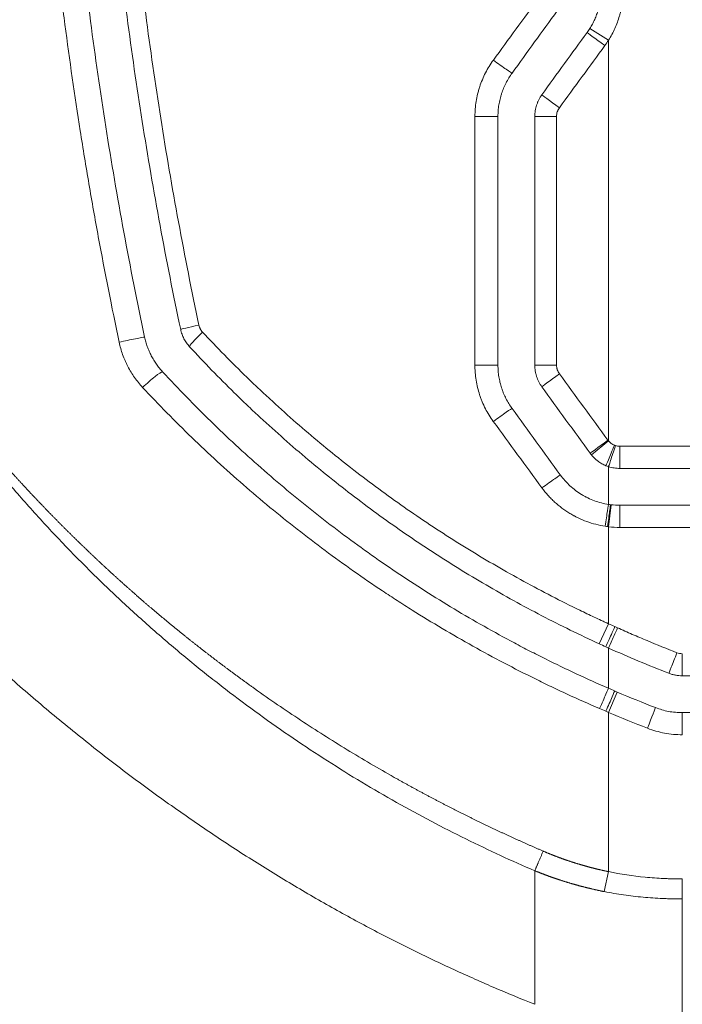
# Model space of a CAD drawing. Header units: millimetres. Extents: x 0 to 594, y 0 to 420.
# Tile 236 of 256: x 316.37 to 320.86, y 319.85 to 326.53. Entities that reach past the tile are written whole.
import ezdxf

# ---------------------------------------------------------------- set-up
doc = ezdxf.new("R2010")
doc.units = ezdxf.units.MM
doc.layers.add('1', color=7, linetype='Continuous', true_color=0xffffff)

msp = doc.modelspace()

# ---------------------------------------------------------------- linework, layer by layer
at = {"layer": '1', "color": 155, "linetype": 'Continuous', "lineweight": 13}
for p, q in [((320.2338, 326.4659), (320.3607, 326.386)), ((320.3607, 326.386), (320.3607, 326.0494)), ((320.2447, 323.5728), (320.3607, 323.6679)), ((320.4382, 323.6312), (321.2846, 323.6312)), ((320.3786, 323.2348), (320.3607, 323.0858)), ((321.2846, 323.0812), (320.4382, 323.0812)), ((320.2982, 322.2912), (320.3607, 322.4275)), ((320.4195, 321.9643), (320.3607, 321.8263)), ((320.3607, 321.8263), (320.3607, 321.3743)), ((320.3607, 320.7455), (320.332, 320.6102))]:
    msp.add_line(p, q, dxfattribs=at)
at = {"layer": '1', "color": 155, "linetype": 'Continuous', "lineweight": 18}
for p, q in [((320.4381, 323.4812), (321.2834, 323.4812)), ((321.2834, 323.2312), (320.4381, 323.2312)), ((334.9494, 322.0743), (320.8607, 322.0743)), ((320.8607, 321.8243), (334.9494, 321.8243))]:
    msp.add_line(p, q, dxfattribs=at)
at = {"layer": '1', "color": 155, "linetype": 'Continuous', "lineweight": 13}
for centre, major_axis, ratio, start_param, end_param in [((320.3366, 326.3503), (0.1214, -0.0882), 0.000646, 3.141593, 4.711499), ((319.585, 326.2514), (-0.1214, 0.0882), 0.020491, 1.542517, 3.115524), ((320.0298, 325.9281), (0.1214, -0.0882), 0.008746, 3.141593, 4.700326), ((319.4608, 325.8693), (-0.15, 0), 0.000144, 1.53005, 3.104291), ((320.0107, 325.8693), (0.15, 0), 0.000012, 1.586554, 3.141593), ((317.6047, 324.4554), (-0.1467, -0.0311), 0.017393, 4.863632, 6.283185), ((317.6291, 324.4083), (-0.1102, -0.1018), 0.091908, 4.832544, 6.283185), ((317.0693, 324.3415), (0.1467, 0.0311), 0.015755, 0.188177, 1.765165), ((317.2279, 324.0344), (0.1102, 0.1017), 0.109604, 0.149091, 1.724916), ((319.4609, 324.1818), (-0.15, 0), 0.000925, 1.527473, 3.102064), ((320.0107, 324.1818), (0.15, 0), 0.000106, 3.141593, 4.696087), ((320.0298, 324.123), (0.1214, 0.0882), 0.008993, 1.583341, 3.141593), ((319.585, 323.7997), (-0.1214, -0.0882), 0.021615, 3.170035, 4.743509), ((320.3572, 323.6724), (0.1214, 0.0882), 0.000097, 1.570929, 3.141593), ((320.4002, 323.6387), (-0.0569, -0.1388), 0.000334, 0, 1.570933), ((320.4072, 323.6361), (-0.0464, -0.1426), 0.000404, 0.000066, 1.570928), ((320.4381, 323.6312), (0, 0.15), 0.000707, 3.141593, 4.712389), ((319.9123, 323.3491), (-0.1214, -0.0882), 0.012677, 3.15699, 4.73035), ((320.3375, 323.089), (0.0232, 0.1482), 0.001105, 0.000087, 1.57097), ((320.3549, 323.0866), (0.0192, 0.1488), 0.000278, 0, 1.570832), ((320.4381, 323.0812), (0, -0.15), 0.000707, 1.570796, 3.141593), ((320.4041, 322.4078), (0.0618, 0.1367), 0.000362, 3.141593, 4.712552), ((320.4222, 322.3997), (0.0614, 0.1368), 0.000513, 3.141708, 4.712619), ((320.8245, 322.2311), (-0.0544, -0.1398), 0.003951, 0.001448, 1.572335), ((320.8607, 322.2243), (0, -0.15), 0.004571, 0, 1.570796), ((320.301, 321.8519), (-0.0597, -0.1376), 0.002921, 3.142226, 4.713668), ((320.3434, 321.8336), (-0.059, -0.1379), 0.000846, 3.141593, 4.712752), ((320.6249, 321.7186), (0.0544, 0.1398), 0.00225, 4.713265, 6.283185), ((320.8607, 321.6743), (0, 0.15), 0.004571, 4.712389, 6.283185)]:
    msp.add_ellipse(centre, major_axis=major_axis, ratio=ratio, start_param=start_param, end_param=end_param, dxfattribs=at)
for points, knots in [([(317.0405, 324.3378), (316.9903, 324.5755), (316.9432, 324.8138), (316.8773, 325.1721), (316.8455, 325.3515), (316.8154, 325.5312), (316.7958, 325.6511), (316.7862, 325.7111), (316.739, 326.0111), (316.7044, 326.2515), (316.6572, 326.6129), (316.6348, 326.7937), (316.6141, 326.9748), (316.6007, 327.0955), (316.5942, 327.1559), (316.5628, 327.458), (316.5407, 327.6998), (316.503, 328.1838), (316.4873, 328.426), (316.4622, 328.9107), (316.4528, 329.1532), (316.4403, 329.6385), (316.4372, 329.8813), (316.4373, 330.1243)], [0, 0, 0, 0, 0.125, 0.125, 0.1875, 0.21875, 0.21875, 0.25, 0.25, 0.375, 0.375, 0.4375, 0.46875, 0.46875, 0.5, 0.5, 0.625, 0.625, 0.75, 0.75, 0.875, 0.875, 1, 1, 1, 1]), ([(316.9888, 330.1243), (316.9887, 329.8858), (316.9918, 329.6474), (317.0011, 329.2899), (317.005, 329.1708), (317.012, 328.9921), (317.0145, 328.9325), (317.02, 328.8134), (317.0229, 328.7539), (317.0384, 328.4565), (317.0539, 328.2189), (317.0911, 327.7445), (317.1127, 327.5077), (317.1622, 327.0349), (317.19, 326.7989), (317.2518, 326.3277), (317.2858, 326.0924), (317.3598, 325.6227), (317.3999, 325.3883), (317.4863, 324.9202), (317.5326, 324.6865), (317.5821, 324.4532)], [0, 0, 0, 0, 0.125, 0.125, 0.1875, 0.1875, 0.21875, 0.21875, 0.25, 0.25, 0.375, 0.375, 0.5, 0.5, 0.625, 0.625, 0.75, 0.75, 0.875, 0.875, 1, 1, 1, 1]), ([(320.4609, 326.7324), (320.4609, 326.7171), (320.4598, 326.6865), (320.455, 326.641), (320.4496, 326.611), (320.4456, 326.5923), (320.4447, 326.5885), (320.443, 326.581), (320.4403, 326.5699), (320.4373, 326.5589), (320.4309, 326.5369), (320.4215, 326.5081), (320.4043, 326.4661), (320.391, 326.4389), (320.3766, 326.4122), (320.3689, 326.399), (320.3607, 326.386)], [0, 0, 0, 0, 0.125, 0.25, 0.375, 0.375, 0.40625, 0.40625, 0.4375, 0.5, 0.5, 0.625, 0.75, 0.875, 0.875, 1, 1, 1, 1]), ([(319.4547, 325.8693), (319.4547, 325.8865), (319.4554, 325.9036), (319.4581, 325.9375), (319.4622, 325.9713), (319.4689, 326.0047), (319.4749, 326.0295), (319.477, 326.0378), (319.4806, 326.0502), (319.4818, 326.0543), (319.4843, 326.0625), (319.4856, 326.0666), (319.4923, 326.0869), (319.4982, 326.1029), (319.5113, 326.1342), (319.5256, 326.1649), (319.5422, 326.1945), (319.5601, 326.2234), (319.5696, 326.2376), (319.5797, 326.2514)], [0, 0, 0, 0, 0.125, 0.125, 0.25, 0.375, 0.375, 0.4375, 0.4375, 0.46875, 0.46875, 0.5, 0.5, 0.625, 0.625, 0.75, 0.875, 0.875, 1, 1, 1, 1]), ([(320.0276, 325.9281), (320.0245, 325.9239), (320.0217, 325.9194), (320.0182, 325.9124), (320.0165, 325.9089), (320.0151, 325.9052), (320.0141, 325.9027), (320.0137, 325.9015), (320.0117, 325.8952), (320.0104, 325.8901), (320.0088, 325.8798), (320.0084, 325.8746), (320.0084, 325.8693)], [0, 0, 0, 0, 0.25, 0.25, 0.375, 0.4375, 0.4375, 0.5, 0.5, 0.75, 0.75, 1, 1, 1, 1]), ([(317.5821, 324.4532), (317.583, 324.4488), (317.5842, 324.4445), (317.5865, 324.4381), (317.5873, 324.436), (317.5892, 324.4319), (317.5901, 324.4299), (317.5932, 324.4239), (317.5979, 324.4163), (317.6035, 324.4094), (317.6066, 324.4061)], [0, 0, 0, 0, 0.25, 0.25, 0.375, 0.375, 0.5, 0.5, 0.75, 1, 1, 1, 1]), ([(317.6066, 324.4061), (317.7041, 324.3015), (317.8042, 324.1995), (317.9325, 324.075), (317.9583, 324.0502), (317.9972, 324.0134), (318.0103, 324.0011), (318.0364, 323.9767), (318.0495, 323.9645), (318.1151, 323.9039), (318.1681, 323.8562), (318.3286, 323.7153), (318.4376, 323.6242), (318.6596, 323.4479), (318.7725, 323.3626), (319.0023, 323.1977), (319.1192, 323.1181), (319.3568, 322.9646), (319.4776, 322.8906), (319.7231, 322.7485), (319.8478, 322.6802), (320.0379, 322.5822), (320.1337, 322.5343), (320.2468, 322.4803), (320.3036, 322.4537), (320.3322, 322.4406), (320.3464, 322.4341), (320.3536, 322.4308), (320.3572, 322.4292), (320.359, 322.4284), (320.3598, 322.4279), (320.3602, 322.4278), (320.3605, 322.4277), (320.3606, 322.4276), (320.3607, 322.4275)], [0, 0, 0, 0, 0.125, 0.125, 0.15625, 0.15625, 0.171875, 0.171875, 0.1875, 0.1875, 0.25, 0.25, 0.375, 0.375, 0.5, 0.5, 0.625, 0.625, 0.75, 0.75, 0.875, 0.875, 0.9375, 0.96875, 0.984375, 0.992188, 0.996094, 0.998047, 0.999023, 0.999512, 0.999756, 0.999878, 0.999878, 1, 1, 1, 1]), ([(317.2, 324.0307), (317.19, 324.0414), (317.1709, 324.0634), (317.1446, 324.0981), (317.1207, 324.1344), (317.1064, 324.1597), (317.0963, 324.1791), (317.0914, 324.189), (317.0867, 324.1989), (317.0837, 324.2056), (317.0822, 324.209), (317.0748, 324.2258), (317.064, 324.253), (317.0506, 324.2948), (317.0435, 324.3233), (317.0405, 324.3378)], [0, 0, 0, 0, 0.125, 0.25, 0.375, 0.5, 0.5, 0.5625, 0.59375, 0.59375, 0.625, 0.625, 0.75, 0.875, 1, 1, 1, 1]), ([(319.5793, 323.7996), (319.5692, 323.8135), (319.5596, 323.8276), (319.5417, 323.8566), (319.525, 323.8862), (319.5107, 323.9171), (319.5009, 323.9407), (319.4977, 323.9487), (319.4932, 323.9607), (319.4918, 323.9648), (319.489, 323.9729), (319.4876, 323.9769), (319.481, 323.9973), (319.4763, 324.0136), (319.4684, 324.0466), (319.4617, 324.0798), (319.4577, 324.1135), (319.4557, 324.1389), (319.4549, 324.1517), (319.4546, 324.1645), (319.4544, 324.1731), (319.4544, 324.1774), (319.4544, 324.1817)], [0, 0, 0, 0, 0.125, 0.125, 0.25, 0.375, 0.375, 0.4375, 0.4375, 0.46875, 0.46875, 0.5, 0.5, 0.625, 0.625, 0.75, 0.875, 0.875, 0.9375, 0.96875, 0.96875, 1, 1, 1, 1]), ([(320.0083, 324.1818), (320.0083, 324.1765), (320.0087, 324.1713), (320.01, 324.1635), (320.0107, 324.1597), (320.0117, 324.1559), (320.0124, 324.1533), (320.0128, 324.1521), (320.0149, 324.1458), (320.0189, 324.1362), (320.0244, 324.1273), (320.0275, 324.123)], [0, 0, 0, 0, 0.25, 0.25, 0.375, 0.4375, 0.4375, 0.5, 0.5, 0.75, 1, 1, 1, 1]), ([(320.3005, 321.8519), (320.227, 321.8836), (320.1539, 321.9162), (320.0449, 321.9665), (320.0086, 321.9835), (319.9364, 322.018), (319.9004, 322.0355), (319.7212, 322.1238), (319.5798, 322.1981), (319.3012, 322.3538), (319.1639, 322.4352), (319.0117, 322.5308), (318.9949, 322.5415), (318.9612, 322.563), (318.9444, 322.5738), (318.8941, 322.6063), (318.8608, 322.6282), (318.7612, 322.6944), (318.6956, 322.7393), (318.5006, 322.8764), (318.3734, 322.9709), (318.1242, 323.166), (318.0024, 323.2667), (317.7639, 323.4742), (317.6474, 323.5811), (317.4197, 323.8012), (317.3085, 323.9143), (317.2, 324.0307)], [0, 0, 0, 0, 0.0625, 0.0625, 0.09375, 0.09375, 0.125, 0.125, 0.25, 0.25, 0.375, 0.375, 0.390625, 0.390625, 0.40625, 0.40625, 0.4375, 0.4375, 0.5, 0.5, 0.625, 0.625, 0.75, 0.75, 0.875, 0.875, 1, 1, 1, 1]), ([(320.4003, 323.6387), (320.3964, 323.6402), (320.389, 323.6438), (320.3821, 323.6483), (320.3779, 323.6514), (320.3771, 323.652), (320.3755, 323.6533), (320.3747, 323.6539), (320.3723, 323.6559), (320.3707, 323.6573), (320.3662, 323.6616), (320.3634, 323.6646), (320.3607, 323.6679)], [0, 0, 0, 0, 0.25, 0.5, 0.5, 0.5625, 0.5625, 0.625, 0.625, 0.75, 0.75, 1, 1, 1, 1]), ([(316.2944, 323.4724), (316.2992, 323.4672), (316.3087, 323.4566), (316.3229, 323.4408), (316.3372, 323.4251), (316.3516, 323.4094), (316.3659, 323.3937), (316.3803, 323.3781), (316.3946, 323.3626), (316.4091, 323.347), (316.4235, 323.3315), (316.4379, 323.3161), (316.4524, 323.3007), (316.4669, 323.2853), (316.4814, 323.27), (316.496, 323.2547), (316.5105, 323.2394), (316.5251, 323.2242), (316.5397, 323.209), (316.5544, 323.1939), (316.569, 323.1788), (316.5837, 323.1637), (316.5984, 323.1487), (316.6131, 323.1337), (316.6279, 323.1188), (316.6427, 323.1039), (316.6575, 323.089), (316.6723, 323.0742), (316.6871, 323.0594), (316.702, 323.0446), (316.7169, 323.0299), (316.7318, 323.0152), (316.7467, 323.0006), (316.7617, 322.986), (316.7767, 322.9714), (316.7917, 322.9569), (316.8067, 322.9424), (316.8218, 322.928), (316.8369, 322.9135), (316.852, 322.8992), (316.8671, 322.8848), (316.8823, 322.8705), (316.8974, 322.8563), (316.9126, 322.842), (316.9279, 322.8278), (316.9431, 322.8137), (316.9584, 322.7995), (316.9737, 322.7854), (316.989, 322.7714), (317.0044, 322.7574), (317.0198, 322.7434), (317.0352, 322.7294), (317.0506, 322.7155), (317.0661, 322.7016), (317.0816, 322.6878), (317.0971, 322.674), (317.1126, 322.6602), (317.1282, 322.6465), (317.1438, 322.6328), (317.1594, 322.6191), (317.175, 322.6054), (317.1907, 322.5918), (317.2064, 322.5783), (317.2221, 322.5647), (317.2379, 322.5512), (317.2536, 322.5377), (317.2695, 322.5243), (317.2853, 322.5109), (317.3012, 322.4975), (317.317, 322.4842), (317.333, 322.4709), (317.3489, 322.4576), (317.3649, 322.4443), (317.3809, 322.4311), (317.3969, 322.4179), (317.413, 322.4048), (317.4291, 322.3917), (317.4452, 322.3786), (317.4613, 322.3655), (317.4775, 322.3525), (317.4937, 322.3395), (317.5099, 322.3265), (317.5262, 322.3136), (317.5425, 322.3007), (317.5588, 322.2878), (317.5752, 322.2749), (317.5915, 322.2621), (317.608, 322.2493), (317.6244, 322.2366), (317.6409, 322.2238), (317.6574, 322.2111), (317.6739, 322.1985), (317.6905, 322.1858), (317.7071, 322.1732), (317.7237, 322.1606), (317.7404, 322.148), (317.7571, 322.1355), (317.7738, 322.123), (317.7906, 322.1105), (317.8074, 322.0981), (317.8242, 322.0856), (317.841, 322.0733), (317.8579, 322.0609), (317.8749, 322.0485), (317.8918, 322.0362), (317.9088, 322.0239), (317.9258, 322.0117), (317.9429, 321.9994), (318.0057, 321.9545), (318.1146, 321.8783), (318.2708, 321.7731), (318.428, 321.6714), (318.5862, 321.5728), (318.7458, 321.4774), (318.8563, 321.414), (318.9165, 321.3801), (318.9259, 321.3748), (318.9354, 321.3695), (318.9448, 321.3643), (318.9542, 321.359), (318.9636, 321.3538), (318.9731, 321.3485), (318.9825, 321.3433), (318.9919, 321.3381), (319.0014, 321.3329), (319.0108, 321.3277), (319.0202, 321.3226), (319.0296, 321.3174), (319.0391, 321.3123), (319.0485, 321.3071), (319.0579, 321.302), (319.0673, 321.2969), (319.0768, 321.2918), (319.0862, 321.2868), (319.0956, 321.2817), (319.105, 321.2766), (319.1145, 321.2716), (319.1239, 321.2666), (319.1333, 321.2615), (319.1427, 321.2565), (319.1522, 321.2515), (319.1616, 321.2466), (319.171, 321.2416), (319.1804, 321.2366), (319.1899, 321.2317), (319.1993, 321.2268), (319.2087, 321.2218), (319.2181, 321.2169), (319.2276, 321.212), (319.237, 321.2071), (319.2464, 321.2023), (319.2558, 321.1974), (319.2653, 321.1926), (319.2747, 321.1877), (319.2841, 321.1829), (319.2935, 321.1781), (319.303, 321.1733), (319.3124, 321.1685), (319.3218, 321.1637), (319.3313, 321.1589), (319.3407, 321.1542), (319.3501, 321.1494), (319.3596, 321.1447), (319.369, 321.14), (319.3784, 321.1352), (319.3878, 321.1305), (319.3973, 321.1259), (319.4067, 321.1212), (319.4161, 321.1165), (319.4256, 321.1119), (319.435, 321.1072), (319.4445, 321.1026), (319.4539, 321.098), (319.4633, 321.0934), (319.4728, 321.0888), (319.4822, 321.0842), (319.4917, 321.0796), (319.5011, 321.075), (319.5105, 321.0705), (319.52, 321.0659), (319.5294, 321.0614), (319.5389, 321.0569), (319.5483, 321.0524), (319.5578, 321.0479), (319.5672, 321.0434), (319.5767, 321.0389), (319.5861, 321.0344), (319.5956, 321.03), (319.605, 321.0255), (319.6145, 321.0211), (319.6239, 321.0167), (319.6334, 321.0122), (319.6428, 321.0078), (319.6523, 321.0035), (319.6618, 320.9991), (319.6712, 320.9947), (319.6807, 320.9903), (319.6902, 320.986), (319.6996, 320.9816), (319.7091, 320.9773), (319.7186, 320.973), (319.728, 320.9687), (319.7375, 320.9644), (319.747, 320.9601), (319.7565, 320.9558), (319.7659, 320.9516), (319.7754, 320.9473), (319.7849, 320.9431), (319.7944, 320.9388), (319.8039, 320.9346), (319.8133, 320.9304), (319.8228, 320.9262), (319.8323, 320.922), (319.8418, 320.9178), (319.8513, 320.9136), (319.8608, 320.9094), (319.8703, 320.9053), (319.8798, 320.9011), (319.8893, 320.897), (319.8988, 320.8929), (319.9083, 320.8888), (319.9146, 320.886), (319.9178, 320.8846)], [0, 0, 0, 0, 0.004765, 0.009527, 0.014285, 0.01904, 0.023792, 0.02854, 0.033286, 0.038028, 0.042767, 0.047503, 0.052236, 0.056966, 0.061693, 0.066418, 0.071139, 0.075858, 0.080574, 0.085287, 0.089997, 0.094705, 0.099411, 0.104113, 0.108814, 0.113511, 0.118207, 0.1229, 0.12759, 0.132279, 0.136965, 0.141649, 0.146331, 0.151011, 0.155688, 0.160364, 0.165038, 0.16971, 0.17438, 0.179048, 0.183715, 0.18838, 0.193043, 0.197704, 0.202365, 0.207023, 0.21168, 0.216336, 0.220991, 0.225644, 0.230296, 0.234947, 0.239597, 0.244245, 0.248893, 0.25354, 0.258186, 0.262831, 0.267475, 0.272119, 0.276762, 0.281404, 0.286046, 0.290687, 0.295328, 0.299969, 0.304609, 0.309249, 0.313889, 0.318528, 0.323168, 0.327808, 0.332447, 0.337087, 0.341727, 0.346367, 0.351008, 0.355649, 0.36029, 0.364932, 0.369575, 0.374218, 0.378862, 0.383506, 0.388152, 0.392798, 0.397445, 0.402093, 0.406743, 0.411393, 0.416045, 0.420698, 0.425353, 0.430009, 0.434666, 0.439325, 0.443986, 0.448648, 0.453312, 0.457978, 0.462646, 0.467316, 0.471988, 0.476662, 0.481338, 0.486017, 0.490698, 0.495381, 0.500067, 0.542335, 0.58427, 0.62593, 0.667377, 0.708671, 0.749875, 0.752278, 0.754679, 0.757079, 0.759477, 0.761873, 0.764268, 0.766661, 0.769053, 0.771443, 0.773832, 0.776219, 0.778605, 0.780989, 0.783371, 0.785753, 0.788132, 0.790511, 0.792888, 0.795263, 0.797637, 0.80001, 0.802381, 0.804751, 0.807119, 0.809486, 0.811852, 0.814217, 0.81658, 0.818941, 0.821302, 0.823661, 0.826019, 0.828376, 0.830731, 0.833085, 0.835438, 0.83779, 0.84014, 0.84249, 0.844838, 0.847184, 0.84953, 0.851875, 0.854218, 0.85656, 0.858902, 0.861242, 0.86358, 0.865918, 0.868255, 0.870591, 0.872925, 0.875259, 0.877591, 0.879923, 0.882253, 0.884583, 0.886911, 0.889239, 0.891565, 0.893891, 0.896215, 0.898539, 0.900861, 0.903183, 0.905504, 0.907824, 0.910143, 0.912461, 0.914778, 0.917095, 0.919411, 0.921725, 0.924039, 0.926352, 0.928665, 0.930976, 0.933287, 0.935597, 0.937906, 0.940214, 0.942522, 0.944829, 0.947135, 0.94944, 0.951745, 0.954049, 0.956353, 0.958655, 0.960957, 0.963259, 0.965559, 0.96786, 0.970159, 0.972458, 0.974756, 0.977054, 0.979351, 0.981647, 0.983943, 0.986239, 0.988534, 0.990828, 0.993122, 0.995415, 0.997708, 1, 1, 1, 1]), ([(319.8607, 320.7518), (319.7052, 320.8185), (319.5489, 320.8903), (319.314, 321.0062), (319.2357, 321.0462), (319.079, 321.1289), (319.0006, 321.1716), (318.7658, 321.3039), (318.6095, 321.3977), (318.2985, 321.5967), (318.1438, 321.702), (317.9137, 321.8685), (317.761, 321.9824), (317.5344, 322.1621), (317.3106, 322.3506), (317.1636, 322.4822), (317.0178, 322.6167), (316.9455, 322.6855), (316.8024, 322.826), (316.6605, 322.9694), (316.4524, 323.1936), (316.3169, 323.3491), (316.2501, 323.4283)], [0, 0, 0, 0, 0.125, 0.125, 0.1875, 0.1875, 0.25, 0.25, 0.375, 0.375, 0.5, 0.5, 0.5625, 0.625, 0.6875, 0.75, 0.75, 0.8125, 0.8125, 0.875, 0.9375, 1, 1, 1, 1]), ([(320.3374, 323.089), (320.316, 323.0924), (320.295, 323.0967), (320.2536, 323.1073), (320.2333, 323.1136), (320.1933, 323.1282), (320.1736, 323.1365), (320.1494, 323.1481), (320.1421, 323.1517), (320.1349, 323.1554), (320.1302, 323.1579), (320.1278, 323.1591), (320.1159, 323.1656), (320.1066, 323.1709), (320.0791, 323.1876), (320.0437, 323.2115), (320.0109, 323.2386), (319.9872, 323.2603), (319.9756, 323.2714), (319.9644, 323.283), (319.957, 323.2908), (319.9534, 323.2948), (319.9353, 323.3149), (319.9218, 323.3317), (319.909, 323.3491)], [0, 0, 0, 0, 0.125, 0.125, 0.25, 0.25, 0.375, 0.375, 0.40625, 0.421875, 0.421875, 0.4375, 0.4375, 0.5, 0.5, 0.625, 0.75, 0.75, 0.8125, 0.84375, 0.84375, 0.875, 0.875, 1, 1, 1, 1]), ([(320.3607, 323.0858), (320.3607, 323.057), (320.3607, 322.8376), (320.3607, 322.6181), (320.3607, 322.4275)], [0, 0, 0, 0, 0.131412, 1, 1, 1, 1]), ([(320.4223, 322.3997), (320.4555, 322.3848), (320.4888, 322.3701), (320.5556, 322.3411), (320.5891, 322.3269), (320.6898, 322.2848), (320.7573, 322.2575), (320.8251, 322.2311)], [0, 0, 0, 0, 0.25, 0.25, 0.5, 0.5, 1, 1, 1, 1]), ([(320.8614, 321.6743), (320.8411, 321.6743), (320.8209, 321.6753), (320.7808, 321.679), (320.7411, 321.6846), (320.7021, 321.6938), (320.6634, 321.7048), (320.6442, 321.7112), (320.6252, 321.7186)], [0, 0, 0, 0, 0.25, 0.25, 0.5, 0.75, 0.75, 1, 1, 1, 1]), ([(319.9178, 320.8846), (319.9195, 320.8839), (319.9228, 320.8825), (319.9278, 320.8803), (319.9329, 320.8782), (319.9379, 320.8761), (319.9429, 320.874), (319.948, 320.8719), (319.953, 320.8698), (319.9581, 320.8678), (319.9631, 320.8657), (319.9682, 320.8637), (319.9732, 320.8616), (319.9783, 320.8596), (319.9834, 320.8576), (319.9884, 320.8556), (319.9935, 320.8536), (319.9986, 320.8517), (320.0037, 320.8497), (320.0088, 320.8478), (320.0139, 320.8459), (320.019, 320.844), (320.0241, 320.842), (320.0292, 320.8402), (320.0343, 320.8383), (320.0394, 320.8364), (320.0445, 320.8346), (320.0496, 320.8327), (320.0548, 320.8309), (320.0599, 320.8291), (320.065, 320.8273), (320.0702, 320.8255), (320.0753, 320.8237), (320.0805, 320.822), (320.0856, 320.8202), (320.0908, 320.8185), (320.096, 320.8167), (320.1011, 320.815), (320.1063, 320.8133), (320.1115, 320.8116), (320.1167, 320.81), (320.1219, 320.8083), (320.1271, 320.8066), (320.1323, 320.805), (320.1375, 320.8034), (320.1427, 320.8017), (320.1479, 320.8001), (320.1531, 320.7985), (320.1583, 320.797), (320.1636, 320.7954), (320.1688, 320.7938), (320.1741, 320.7923), (320.1793, 320.7907), (320.1845, 320.7892), (320.1898, 320.7877), (320.1951, 320.7862), (320.2003, 320.7847), (320.2056, 320.7833), (320.2109, 320.7818), (320.2162, 320.7803), (320.2214, 320.7789), (320.2267, 320.7775), (320.232, 320.7761), (320.2373, 320.7747), (320.2426, 320.7733), (320.2479, 320.7719), (320.2533, 320.7705), (320.2586, 320.7692), (320.2639, 320.7678), (320.2692, 320.7665), (320.2746, 320.7651), (320.2799, 320.7638), (320.2853, 320.7625), (320.2906, 320.7612), (320.296, 320.76), (320.3014, 320.7587), (320.3067, 320.7574), (320.3121, 320.7562), (320.3175, 320.755), (320.3229, 320.7537), (320.3283, 320.7525), (320.3337, 320.7513), (320.3391, 320.7502), (320.3445, 320.749), (320.3499, 320.7478), (320.3553, 320.7467), (320.3589, 320.7459), (320.3607, 320.7455)], [0, 0, 0, 0, 0.011745, 0.023488, 0.035227, 0.046964, 0.058698, 0.07043, 0.082159, 0.093886, 0.105612, 0.117335, 0.129056, 0.140776, 0.152494, 0.16421, 0.175926, 0.18764, 0.199353, 0.211065, 0.222776, 0.234487, 0.246197, 0.257906, 0.269615, 0.281324, 0.293033, 0.304742, 0.316452, 0.328161, 0.339871, 0.351581, 0.363293, 0.375004, 0.386717, 0.398431, 0.410146, 0.421862, 0.43358, 0.445299, 0.45702, 0.468743, 0.480468, 0.492194, 0.503923, 0.515654, 0.527387, 0.539123, 0.550861, 0.562602, 0.574346, 0.586093, 0.597843, 0.609597, 0.621353, 0.633113, 0.644877, 0.656644, 0.668415, 0.68019, 0.691969, 0.703752, 0.715539, 0.727331, 0.739127, 0.750927, 0.762733, 0.774543, 0.786358, 0.798178, 0.810004, 0.821834, 0.83367, 0.845512, 0.857359, 0.869211, 0.88107, 0.892935, 0.904805, 0.916682, 0.928565, 0.940454, 0.95235, 0.964252, 0.976161, 0.988077, 1, 1, 1, 1]), ([(319.8607, 320.7518), (319.8607, 320.5722), (319.8607, 320.233), (319.8607, 319.962), (319.8607, 319.8458)], [0, 0, 0, 0, 0.492429, 1, 1, 1, 1]), ([(320.332, 320.6102), (320.33, 320.6106), (320.3262, 320.6113), (320.3204, 320.6125), (320.3146, 320.6137), (320.3088, 320.6149), (320.303, 320.6161), (320.2972, 320.6174), (320.2914, 320.6186), (320.2857, 320.6199), (320.2799, 320.6211), (320.2741, 320.6224), (320.2684, 320.6237), (320.2626, 320.625), (320.2569, 320.6263), (320.2512, 320.6276), (320.2454, 320.629), (320.2397, 320.6303), (320.234, 320.6317), (320.2283, 320.6331), (320.2226, 320.6345), (320.2169, 320.6358), (320.2112, 320.6373), (320.2055, 320.6387), (320.1998, 320.6401), (320.1942, 320.6415), (320.1885, 320.643), (320.1829, 320.6445), (320.1772, 320.6459), (320.1716, 320.6474), (320.1659, 320.6489), (320.1603, 320.6505), (320.1547, 320.652), (320.149, 320.6535), (320.1434, 320.6551), (320.1378, 320.6566), (320.1322, 320.6582), (320.1266, 320.6598), (320.121, 320.6614), (320.1155, 320.663), (320.1099, 320.6646), (320.1043, 320.6662), (320.0988, 320.6679), (320.0932, 320.6695), (320.0877, 320.6712), (320.0821, 320.6729), (320.0766, 320.6746), (320.0711, 320.6763), (320.0655, 320.678), (320.06, 320.6797), (320.0545, 320.6815), (320.049, 320.6832), (320.0435, 320.685), (320.038, 320.6867), (320.0325, 320.6885), (320.0271, 320.6903), (320.0216, 320.6921), (320.0161, 320.694), (320.0107, 320.6958), (320.0052, 320.6976), (319.9998, 320.6995), (319.9944, 320.7014), (319.9889, 320.7032), (319.9835, 320.7051), (319.9781, 320.707), (319.9727, 320.7089), (319.9673, 320.7109), (319.9619, 320.7128), (319.9565, 320.7147), (319.9511, 320.7167), (319.9458, 320.7187), (319.9404, 320.7207), (319.935, 320.7227), (319.9297, 320.7247), (319.9243, 320.7267), (319.919, 320.7287), (319.9137, 320.7308), (319.9083, 320.7328), (319.903, 320.7349), (319.8977, 320.7369), (319.8924, 320.739), (319.8871, 320.7411), (319.8818, 320.7432), (319.8765, 320.7454), (319.8713, 320.7475), (319.866, 320.7496), (319.8625, 320.7511), (319.8607, 320.7518)], [0, 0, 0, 0, 0.012024, 0.024041, 0.036051, 0.048054, 0.06005, 0.07204, 0.084022, 0.095998, 0.107968, 0.11993, 0.131886, 0.143835, 0.155778, 0.167713, 0.179643, 0.191565, 0.203481, 0.215391, 0.227294, 0.23919, 0.25108, 0.262963, 0.274841, 0.286711, 0.298575, 0.310433, 0.322285, 0.33413, 0.345969, 0.357802, 0.369629, 0.381449, 0.393263, 0.405072, 0.416874, 0.42867, 0.44046, 0.452244, 0.464022, 0.475794, 0.48756, 0.49932, 0.511075, 0.522823, 0.534566, 0.546303, 0.558035, 0.569761, 0.581481, 0.593196, 0.604905, 0.616608, 0.628307, 0.639999, 0.651687, 0.663369, 0.675045, 0.686717, 0.698383, 0.710044, 0.721699, 0.73335, 0.744996, 0.756636, 0.768272, 0.779902, 0.791528, 0.803149, 0.814765, 0.826376, 0.837982, 0.849584, 0.861181, 0.872774, 0.884362, 0.895945, 0.907524, 0.919099, 0.930669, 0.942235, 0.953796, 0.965353, 0.976906, 0.988455, 1, 1, 1, 1]), ([(320.3607, 320.7455), (320.4431, 320.7281), (320.526, 320.7157), (320.6511, 320.7037), (320.6929, 320.7008), (320.7453, 320.6985), (320.7558, 320.6981), (320.7768, 320.6974), (320.7873, 320.6971), (320.8189, 320.6964), (320.8399, 320.6962), (320.8609, 320.6962)], [0, 0, 0, 0, 0.5, 0.5, 0.75, 0.75, 0.8125, 0.8125, 0.875, 0.875, 1, 1, 1, 1]), ([(320.8607, 320.5607), (320.8385, 320.5607), (320.8163, 320.5609), (320.783, 320.5616), (320.7719, 320.5619), (320.7497, 320.5626), (320.7387, 320.563), (320.6833, 320.5654), (320.6391, 320.5683), (320.5509, 320.5763), (320.5069, 320.5814), (320.4193, 320.5939), (320.3755, 320.6014), (320.332, 320.6102)], [0, 0, 0, 0, 0.125, 0.125, 0.1875, 0.1875, 0.25, 0.25, 0.5, 0.5, 0.75, 0.75, 1, 1, 1, 1]), ([(320.8607, 319.6642), (320.8607, 319.7795), (320.8607, 320.0484), (320.8607, 320.3818), (320.8607, 320.5607)], [0, 0, 0, 0, 0.5, 1, 1, 1, 1])]:
    msp.add_open_spline(points, degree=3, knots=knots, dxfattribs=at)
at = {"layer": '1', "color": 155, "linetype": 'Continuous', "lineweight": 18}
for points, knots in [([(316.6107, 330.1243), (316.6107, 329.882), (316.6139, 329.64), (316.6266, 329.1568), (316.636, 328.9155), (316.6612, 328.4335), (316.677, 328.1929), (316.7147, 327.7122), (316.7367, 327.4722), (316.7869, 326.9929), (316.8434, 326.5143), (316.9124, 326.0369), (316.9876, 325.5602), (317.0691, 325.0842), (317.1632, 324.6095), (317.2134, 324.3725)], [0, 0, 0, 0, 0.125, 0.125, 0.25, 0.25, 0.375, 0.375, 0.5, 0.5, 0.625, 0.75, 0.75, 0.875, 1, 1, 1, 1]), ([(317.458, 324.4243), (317.4083, 324.6588), (317.3617, 324.8936), (317.2748, 325.3641), (317.1941, 325.8354), (317.1257, 326.3083), (317.0636, 326.7819), (317.0356, 327.0191), (316.9857, 327.4944), (316.9639, 327.7324), (316.9265, 328.2091), (316.9069, 328.5076), (316.8923, 328.8067), (316.8868, 328.9264), (316.8842, 328.9863), (316.8772, 329.1659), (316.8733, 329.2857), (316.8639, 329.645), (316.8607, 329.8846), (316.8607, 330.1243)], [0, 0, 0, 0, 0.125, 0.125, 0.25, 0.375, 0.375, 0.5, 0.5, 0.625, 0.625, 0.75, 0.78125, 0.78125, 0.8125, 0.8125, 0.875, 0.875, 1, 1, 1, 1]), ([(320.2338, 326.4659), (320.2401, 326.4759), (320.2519, 326.4962), (320.2673, 326.5276), (320.2805, 326.5599), (320.2877, 326.5821), (320.2926, 326.5989), (320.2949, 326.6074), (320.297, 326.616), (320.2983, 326.6217), (320.299, 326.6246), (320.3021, 326.639), (320.3062, 326.6621), (320.3099, 326.6971), (320.3107, 326.7206), (320.3107, 326.7324)], [0, 0, 0, 0, 0.125, 0.25, 0.375, 0.5, 0.5, 0.5625, 0.59375, 0.59375, 0.625, 0.625, 0.75, 0.875, 1, 1, 1, 1]), ([(319.6107, 325.8693), (319.6107, 325.8825), (319.6113, 325.8957), (319.6133, 325.9218), (319.6164, 325.9477), (319.6215, 325.9734), (319.6261, 325.9925), (319.6278, 325.9989), (319.6304, 326.0084), (319.6314, 326.0115), (319.6333, 326.0178), (319.6343, 326.021), (319.6394, 326.0366), (319.6439, 326.0489), (319.6539, 326.073), (319.6648, 326.0966), (319.6775, 326.1194), (319.6912, 326.1416), (319.6985, 326.1526), (319.7062, 326.1632)], [0, 0, 0, 0, 0.125, 0.125, 0.25, 0.375, 0.375, 0.4375, 0.4375, 0.46875, 0.46875, 0.5, 0.5, 0.625, 0.625, 0.75, 0.875, 0.875, 1, 1, 1, 1]), ([(319.8607, 325.8693), (319.8607, 325.8825), (319.8618, 325.8956), (319.8658, 325.9213), (319.8689, 325.934), (319.8739, 325.9496), (319.875, 325.9527), (319.8773, 325.9589), (319.8785, 325.962), (319.8823, 325.971), (319.885, 325.977), (319.8939, 325.9944), (319.9007, 326.0056), (319.9085, 326.0163)], [0, 0, 0, 0, 0.25, 0.25, 0.5, 0.5, 0.5625, 0.5625, 0.625, 0.625, 0.75, 0.75, 1, 1, 1, 1]), ([(317.5189, 324.3065), (317.5113, 324.3147), (317.5043, 324.3234), (317.4915, 324.3416), (317.4857, 324.3511), (317.478, 324.366), (317.4756, 324.3711), (317.4711, 324.3814), (317.469, 324.3866), (317.4634, 324.4025), (317.4603, 324.4133), (317.458, 324.4243)], [0, 0, 0, 0, 0.25, 0.25, 0.5, 0.5, 0.625, 0.625, 0.75, 0.75, 1, 1, 1, 1]), ([(317.2134, 324.3725), (317.2157, 324.3614), (317.2211, 324.3396), (317.2314, 324.3075), (317.2397, 324.2866), (317.2465, 324.2711), (317.2488, 324.2659), (317.2536, 324.2558), (317.2561, 324.2508), (317.2639, 324.2359), (317.2748, 324.2165), (317.293, 324.1886), (317.3131, 324.162), (317.3277, 324.145), (317.3353, 324.1368)], [0, 0, 0, 0, 0.125, 0.25, 0.375, 0.375, 0.4375, 0.4375, 0.5, 0.5, 0.625, 0.75, 0.875, 1, 1, 1, 1]), ([(320.2982, 322.2912), (320.166, 322.3518), (320.0359, 322.4155), (319.7797, 322.5487), (319.6537, 322.6182), (319.4058, 322.7631), (319.2839, 322.8385), (319.044, 322.995), (318.9261, 323.0761), (318.6942, 323.2442), (318.5803, 323.3311), (318.3565, 323.5107), (318.2466, 323.6035), (318.0848, 323.747), (318.018, 323.8077), (317.952, 323.8696), (317.9257, 323.8945), (317.9126, 323.9069), (317.8733, 323.9445), (317.8473, 323.9696), (317.718, 324.0963), (317.6172, 324.2001), (317.5189, 324.3065)], [0, 0, 0, 0, 0.125, 0.125, 0.25, 0.25, 0.375, 0.375, 0.5, 0.5, 0.625, 0.625, 0.75, 0.75, 0.8125, 0.828125, 0.828125, 0.84375, 0.84375, 0.875, 0.875, 1, 1, 1, 1]), ([(320.3607, 321.9895), (320.2161, 322.0523), (320.0554, 322.1272), (319.897, 322.2067), (319.8619, 322.2245), (319.8443, 322.2335), (319.7918, 322.2605), (319.757, 322.2787), (319.6529, 322.334), (319.5842, 322.3717), (319.38, 322.4871), (319.2465, 322.5673), (318.9844, 322.734), (318.8559, 322.8204), (318.6038, 322.9997), (318.4802, 323.0925), (318.238, 323.2842), (318.1193, 323.3833), (317.8868, 323.5876), (317.7731, 323.6929), (317.5504, 323.91), (317.4416, 324.0218), (317.3353, 324.1368)], [0, 0, 0, 0, 0.125, 0.140625, 0.140625, 0.15625, 0.15625, 0.1875, 0.1875, 0.25, 0.25, 0.375, 0.375, 0.5, 0.5, 0.625, 0.625, 0.75, 0.75, 0.875, 0.875, 1, 1, 1, 1]), ([(319.7062, 323.8879), (319.6985, 323.8986), (319.6912, 323.9095), (319.6775, 323.9318), (319.6648, 323.9546), (319.6538, 323.9784), (319.6463, 323.9966), (319.6439, 324.0027), (319.6405, 324.012), (319.6394, 324.0151), (319.6372, 324.0213), (319.6361, 324.0244), (319.6311, 324.0401), (319.6275, 324.0527), (319.6215, 324.078), (319.6164, 324.1036), (319.6133, 324.1294), (319.6113, 324.1555), (319.6107, 324.1686), (319.6107, 324.1818)], [0, 0, 0, 0, 0.125, 0.125, 0.25, 0.375, 0.375, 0.4375, 0.4375, 0.46875, 0.46875, 0.5, 0.5, 0.625, 0.625, 0.75, 0.875, 0.875, 1, 1, 1, 1]), ([(319.9085, 324.0349), (319.9007, 324.0455), (319.8939, 324.0567), (319.8821, 324.0799), (319.8771, 324.0919), (319.872, 324.1075), (319.871, 324.1107), (319.8693, 324.117), (319.8684, 324.1202), (319.8661, 324.1298), (319.8648, 324.1362), (319.8618, 324.1556), (319.8607, 324.1686), (319.8607, 324.1818)], [0, 0, 0, 0, 0.25, 0.25, 0.5, 0.5, 0.5625, 0.5625, 0.625, 0.625, 0.75, 0.75, 1, 1, 1, 1]), ([(320.3433, 323.4999), (320.3338, 323.5038), (320.3153, 323.5127), (320.298, 323.5239), (320.2876, 323.5316), (320.2855, 323.5332), (320.2814, 323.5364), (320.2794, 323.538), (320.2734, 323.543), (320.2696, 323.5465), (320.2583, 323.5572), (320.2513, 323.5648), (320.2447, 323.5728)], [0, 0, 0, 0, 0.25, 0.5, 0.5, 0.5625, 0.5625, 0.625, 0.625, 0.75, 0.75, 1, 1, 1, 1]), ([(320.0336, 323.4373), (320.0433, 323.4239), (320.0537, 323.4111), (320.0674, 323.3956), (320.0702, 323.3926), (320.0758, 323.3866), (320.0787, 323.3836), (320.0873, 323.3748), (320.0932, 323.3691), (320.1113, 323.3525), (320.1363, 323.3316), (320.1633, 323.3132), (320.1843, 323.3003), (320.1914, 323.2962), (320.2005, 323.2913), (320.2023, 323.2903), (320.206, 323.2884), (320.2114, 323.2855), (320.217, 323.2828), (320.2355, 323.2738), (320.2505, 323.2674), (320.2811, 323.2562), (320.2967, 323.2513), (320.3283, 323.2431), (320.3444, 323.2398), (320.3607, 323.2372)], [0, 0, 0, 0, 0.125, 0.125, 0.15625, 0.15625, 0.1875, 0.1875, 0.25, 0.25, 0.375, 0.5, 0.5, 0.5625, 0.5625, 0.578125, 0.578125, 0.59375, 0.625, 0.625, 0.75, 0.75, 0.875, 0.875, 1, 1, 1, 1]), ([(315.2813, 323.0484), (315.3727, 322.9511), (315.5568, 322.7601), (315.8361, 322.485), (316.0242, 322.3093), (316.2132, 322.1374), (316.4029, 321.9693), (316.6896, 321.7288), (316.978, 321.5001), (317.171, 321.3554), (317.3644, 321.2146), (317.4612, 321.1462), (317.6549, 321.0132), (317.8489, 320.8841), (318.1398, 320.7021), (318.4302, 320.5315), (318.6233, 320.4254), (318.8159, 320.323), (318.912, 320.2736), (319.1037, 320.1785), (319.2948, 320.0871), (319.5793, 319.9604), (319.7673, 319.8829), (319.8607, 319.8458)], [0, 0, 0, 0, 0.0625, 0.125, 0.1875, 0.1875, 0.25, 0.3125, 0.375, 0.4375, 0.4375, 0.5, 0.5, 0.5625, 0.625, 0.6875, 0.75, 0.75, 0.8125, 0.8125, 0.875, 0.9375, 1, 1, 1, 1]), ([(320.8607, 322.0743), (320.8529, 322.0743), (320.8452, 322.0747), (320.8298, 322.0761), (320.8145, 322.0783), (320.7995, 322.0818), (320.7847, 322.086), (320.7773, 322.0885), (320.77, 322.0914)], [0, 0, 0, 0, 0.25, 0.25, 0.5, 0.75, 0.75, 1, 1, 1, 1]), ([(320.6793, 321.8584), (320.6939, 321.8527), (320.7086, 321.8478), (320.7383, 321.8393), (320.7683, 321.8322), (320.7988, 321.8279), (320.8296, 321.8251), (320.8451, 321.8243), (320.8607, 321.8243)], [0, 0, 0, 0, 0.25, 0.25, 0.5, 0.75, 0.75, 1, 1, 1, 1])]:
    msp.add_open_spline(points, degree=3, knots=knots, dxfattribs=at)
at = {"layer": '1', "color": 155, "linetype": 'Continuous', "lineweight": 13}
for points in [[(319.5797, 326.2514), (319.6826, 326.3922), (319.7856, 326.5329), (319.8885, 326.6737)], [(320.3364, 326.3503), (320.2335, 326.2096), (320.1305, 326.0689), (320.0276, 325.9281)], [(320.3607, 326.386), (320.3531, 326.3739), (320.345, 326.362), (320.3364, 326.3503)], [(320.3607, 326.0494), (320.3607, 325.3492), (320.3607, 324.649), (320.3607, 323.9488)], [(319.4544, 324.1817), (319.4546, 324.7442), (319.4547, 325.3068), (319.4547, 325.8693)], [(320.0084, 325.8693), (320.0084, 325.3068), (320.0084, 324.7443), (320.0083, 324.1818)], [(320.0275, 324.123), (320.1374, 323.9728), (320.2473, 323.8226), (320.3572, 323.6724)], [(320.3607, 323.9488), (320.3607, 323.8552), (320.3607, 323.7615), (320.3607, 323.6679)], [(319.909, 323.3491), (319.7991, 323.4993), (319.6892, 323.6494), (319.5793, 323.7996)], [(320.3572, 323.6724), (320.3583, 323.6709), (320.3595, 323.6693), (320.3607, 323.6679)], [(320.4003, 323.6387), (320.4026, 323.6377), (320.4049, 323.6369), (320.4072, 323.6361)], [(320.4072, 323.6361), (320.4123, 323.6345), (320.4225, 323.632), (320.4329, 323.6312), (320.4382, 323.6312)], [(320.3607, 323.4935), (320.3607, 323.4081), (320.3607, 323.3226), (320.3607, 323.2372)], [(320.3549, 323.0866), (320.349, 323.0873), (320.3432, 323.0881), (320.3374, 323.089)], [(320.3607, 323.0858), (320.3588, 323.0861), (320.3568, 323.0863), (320.3549, 323.0866)], [(320.4382, 323.0812), (320.4123, 323.0812), (320.3865, 323.0827), (320.3607, 323.0858)], [(320.3607, 322.4275), (320.3752, 322.4209), (320.3897, 322.4143), (320.4042, 322.4078)], [(320.4042, 322.4078), (320.4102, 322.4051), (320.4162, 322.4024), (320.4223, 322.3997)], [(320.3607, 321.9895), (320.3607, 322.0806), (320.3607, 322.1717), (320.3607, 322.2628)], [(320.8251, 322.2311), (320.8309, 322.2289), (320.8428, 322.2255), (320.8552, 322.2243), (320.8614, 322.2243)], [(320.3433, 321.8336), (320.329, 321.8397), (320.3148, 321.8458), (320.3005, 321.8519)], [(320.3607, 321.8263), (320.3549, 321.8287), (320.3491, 321.8312), (320.3433, 321.8336)], [(320.6252, 321.7186), (320.5365, 321.7531), (320.4483, 321.789), (320.3607, 321.8263)], [(320.3607, 321.3743), (320.3607, 321.1647), (320.3607, 320.9551), (320.3607, 320.7455)]]:
    msp.add_open_spline(points, degree=3, dxfattribs=at)
at = {"layer": '1', "color": 155, "linetype": 'Continuous', "lineweight": 18}
for points in [[(319.7062, 326.1632), (319.8085, 326.304), (319.9107, 326.4447), (320.013, 326.5855)], [(320.2338, 326.4659), (320.228, 326.4566), (320.2218, 326.4475), (320.2152, 326.4385)], [(319.9085, 326.0163), (320.0107, 326.157), (320.113, 326.2978), (320.2152, 326.4385)], [(319.6107, 324.1818), (319.6107, 324.7443), (319.6107, 325.3068), (319.6107, 325.8693)], [(319.8607, 324.1818), (319.8607, 324.7443), (319.8607, 325.3068), (319.8607, 325.8693)], [(320.2359, 323.5843), (320.1267, 323.7345), (320.0176, 323.8847), (319.9085, 324.0349)], [(320.0336, 323.4373), (319.9245, 323.5875), (319.8154, 323.7377), (319.7062, 323.8879)], [(320.2447, 323.5728), (320.2416, 323.5766), (320.2387, 323.5804), (320.2359, 323.5843)], [(320.3433, 323.4999), (320.349, 323.4975), (320.3548, 323.4954), (320.3607, 323.4935)], [(320.3607, 323.4935), (320.3733, 323.4894), (320.3988, 323.4833), (320.4249, 323.4812), (320.4381, 323.4812)], [(320.3741, 323.2353), (320.3697, 323.2359), (320.3652, 323.2365), (320.3607, 323.2372)], [(320.3741, 323.2353), (320.3756, 323.2351), (320.3771, 323.2349), (320.3786, 323.2348)], [(320.3786, 323.2348), (320.3984, 323.2324), (320.4182, 323.2312), (320.4381, 323.2312)], [(320.3424, 322.2711), (320.3276, 322.2777), (320.3129, 322.2844), (320.2982, 322.2912)], [(320.3424, 322.2711), (320.3485, 322.2683), (320.3546, 322.2656), (320.3607, 322.2628)], [(320.77, 322.0914), (320.6321, 322.1451), (320.4957, 322.2022), (320.3607, 322.2628)], [(320.4025, 321.9715), (320.3886, 321.9775), (320.3746, 321.9835), (320.3607, 321.9895)], [(320.4025, 321.9715), (320.4082, 321.9691), (320.4138, 321.9667), (320.4195, 321.9643)], [(320.4195, 321.9643), (320.5056, 321.9276), (320.5922, 321.8923), (320.6793, 321.8584)]]:
    msp.add_open_spline(points, degree=3, dxfattribs=at)
at = {"layer": '1', "color": 155, "linetype": 'Continuous', "lineweight": 13}
for points, weights, degree in [([(319.9178, 320.8846), (319.8856, 320.8114), (319.8607, 320.7518)], [0.999999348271, 0.952421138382, 0.999999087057], 2), ([(320.8609, 320.6962), (320.8609, 320.6478), (320.8609, 320.6014), (320.8607, 320.5607)], [0.999999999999, 0.972881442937, 0.972881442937, 1], 3)]:
    msp.add_rational_spline(points, weights, degree=degree, dxfattribs=at)

doc.saveas('drawing.dxf')
